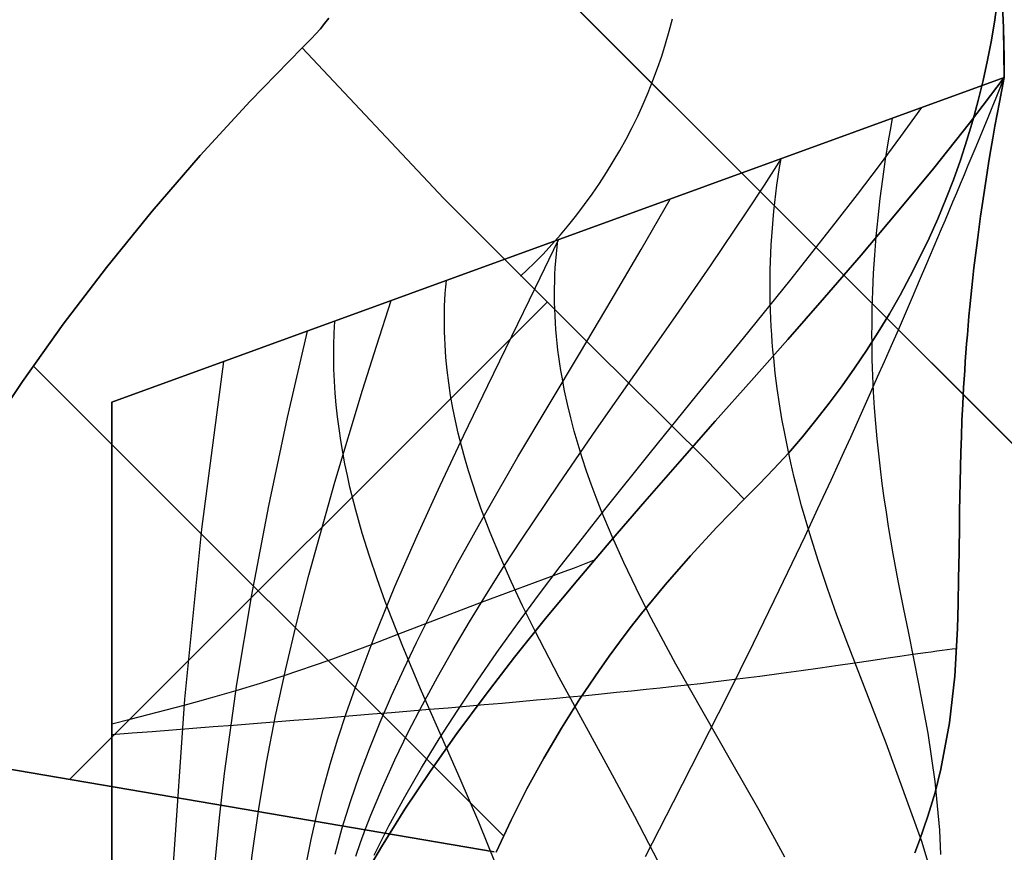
# Model space of a CAD drawing. Header units: millimetres. Extents: x -630 to 192, y -7 to 1615.
# Tile 245 of 249: x 178.55 to 180.89, y 1588.88 to 1590.86. Entities that reach past the tile are written whole.
import ezdxf

# ---------------------------------------------------------------- set-up
doc = ezdxf.new("R2010")
doc.units = ezdxf.units.MM
doc.header["$MEASUREMENT"] = 0
doc.layers.add('OVIDIO 160x80x72h', color=7, linetype='Continuous')

msp = doc.modelspace()

# ---------------------------------------------------------------- linework, layer by layer
at = {"layer": 'OVIDIO 160x80x72h'}
for points in [[(190.2024681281, 1580.558628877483), (157.6762115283, 1613.084885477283)], [(157.6762115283, 1613.084885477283), (190.2024681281, 1580.558628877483)], [(163.1562890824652, 1607.604807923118), (184.7223905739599, 1586.038706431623)], [(180.8846990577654, 1590.911282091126), (180.8876779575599, 1590.839615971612), (180.8889407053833, 1590.768215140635), (180.8889407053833, 1590.73335550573)], [(180.8889407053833, 1590.73335550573), (180.8889407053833, 1590.768215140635), (180.8876779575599, 1590.839615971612), (180.8846990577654, 1590.911282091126)], [(180.8888499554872, 1590.721660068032), (180.8886739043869, 1590.794425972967), (180.8867200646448, 1590.867500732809)], [(180.8892885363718, 1590.72184032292), (178.7709573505, 1589.950785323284)], [(178.7709573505, 1589.950785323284), (180.8892885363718, 1590.72184032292)], [(180.8892885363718, 1590.72184032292), (180.8889407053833, 1590.73335550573)], [(178.670610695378, 1589.055054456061), (179.8035198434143, 1590.187963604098)], [(178.5847923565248, 1590.037470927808), (179.7010034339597, 1588.921259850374)], [(178.7709573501, 1588.450785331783), (178.7709573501, 1589.950785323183)], [(178.7709573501, 1589.950785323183), (178.7709573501, 1588.450785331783)]]:
    msp.add_lwpolyline(points, dxfattribs=at)
at = {"layer": 'OVIDIO 160x80x72h', "extrusion": (0, -1.52158978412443e-08, 0.9999999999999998)}
for points in [[(180.8889738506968, 1590.721753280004), (180.8876768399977, 1590.839626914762), (180.8846968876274, 1590.911292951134), (180.879981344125, 1590.983163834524), (180.8735134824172, 1591.055177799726), (180.86527945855, 1591.127271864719), (180.8552684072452, 1591.199381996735), (180.843472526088, 1591.271443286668), (180.8298871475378, 1591.343390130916), (180.8145107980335, 1591.41515641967), (180.7973452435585, 1591.486675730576), (180.7783955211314, 1591.557881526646), (180.7576699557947, 1591.628707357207), (180.735180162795, 1591.699087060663), (180.7109410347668, 1591.768954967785), (180.684970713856, 1591.838246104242), (180.657290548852, 1591.906896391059), (180.6279250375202, 1591.974842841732), (180.5969017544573, 1592.042023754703), (180.5642512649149, 1592.108378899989), (180.5300070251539, 1592.173849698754), (180.4942052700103, 1592.238379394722), (180.4568848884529, 1592.30191321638), (180.4180872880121, 1592.364398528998), (180.3778562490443, 1592.425784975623), (180.3362377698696, 1592.486024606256), (180.2932799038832, 1592.545071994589), (180.2490325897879, 1592.602884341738), (180.2035474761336, 1592.659421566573), (180.1568777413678, 1592.714646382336), (180.1090779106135, 1592.768524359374), (180.0602036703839, 1592.821023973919), (180.0103116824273, 1592.872116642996)], [(180.0103116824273, 1592.872116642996), (180.0602036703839, 1592.821023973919), (180.1090779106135, 1592.768524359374), (180.1568777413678, 1592.714646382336), (180.2035474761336, 1592.659421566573), (180.2490325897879, 1592.602884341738), (180.2932799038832, 1592.545071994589), (180.3362377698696, 1592.486024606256), (180.3778562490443, 1592.425784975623), (180.4180872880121, 1592.364398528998), (180.4568848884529, 1592.30191321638), (180.4942052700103, 1592.238379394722), (180.5300070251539, 1592.173849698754), (180.5642512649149, 1592.108378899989), (180.5969017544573, 1592.042023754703), (180.6279250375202, 1591.974842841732), (180.657290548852, 1591.906896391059), (180.684970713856, 1591.838246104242), (180.7109410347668, 1591.768954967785), (180.735180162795, 1591.699087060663), (180.7576699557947, 1591.628707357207), (180.7783955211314, 1591.557881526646), (180.7973452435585, 1591.486675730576), (180.8145107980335, 1591.41515641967), (180.8298871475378, 1591.343390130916), (180.843472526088, 1591.271443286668), (180.8552684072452, 1591.199381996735), (180.86527945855, 1591.127271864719), (180.8735134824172, 1591.055177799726), (180.879981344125, 1590.983163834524), (180.8846968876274, 1590.911292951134), (180.8876768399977, 1590.839626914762), (180.8889407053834, 1590.768226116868), (180.8889738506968, 1590.721753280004)]]:
    msp.add_lwpolyline(points, dxfattribs=at)
at = {"layer": 'OVIDIO 160x80x72h', "extrusion": (0.9998841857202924, 0.0002316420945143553, 0.01521714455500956)}
for points in [[(1581.574934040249, -3.049877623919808), (1592.537630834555, 717.0334989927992)], [(1592.537630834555, 717.0334989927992), (1581.574934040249, -3.049877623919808)]]:
    msp.add_lwpolyline(points, dxfattribs=at)
at = {"layer": 'OVIDIO 160x80x72h', "extrusion": (0.9998841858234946, 0.0002316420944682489, 0.01521713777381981)}
for points in [[(1591.477224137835, 717.0496441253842), (1580.514522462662, -3.033732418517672)], [(1580.514522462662, -3.033732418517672), (1591.477224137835, 717.0496441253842)]]:
    msp.add_lwpolyline(points, dxfattribs=at)
at = {"layer": 'OVIDIO 160x80x72h', "extrusion": (0.0002316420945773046, 0.9998841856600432, -0.01521714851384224)}
msp.add_lwpolyline([(-179.0202705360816, 743.986487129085), (-189.9831725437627, 23.88944399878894)], dxfattribs=at)
at = {"layer": 'OVIDIO 160x80x72h', "extrusion": (0.0002316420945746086, 0.9998841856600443, -0.01521714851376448)}
msp.add_lwpolyline([(-180.520214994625, 744.0034964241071), (-191.4830139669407, 23.91322115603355)], dxfattribs=at)
at = {"layer": 'OVIDIO 160x80x72h', "extrusion": (-0.01837189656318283, 0.007607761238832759, 0.9998022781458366)}
msp.add_lwpolyline([(-1538.54630866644, -427.0865999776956), (-1538.54630866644, -428.5863018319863)], dxfattribs=at)
at = {"layer": 'OVIDIO 160x80x72h', "extrusion": (0.8811853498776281, -0.2655605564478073, -0.3911393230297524)}
for points in [[(1528.522900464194, 489.9697128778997), (1574.843180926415, 550.087966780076)], [(1574.843180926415, 550.087966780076), (1528.522900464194, 489.9697128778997)]]:
    msp.add_lwpolyline(points, dxfattribs=at)
at = {"layer": 'OVIDIO 160x80x72h', "extrusion": (-0.7039764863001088, 0.7098970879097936, -0.02152280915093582)}
msp.add_lwpolyline([(-1247.491448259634, 21.0978332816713), (-1247.482793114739, 23.54510527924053), (-1247.39957857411, 741.2883550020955)], dxfattribs=at)
at = {"layer": 'OVIDIO 160x80x72h', "extrusion": (-0.7039764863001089, 0.7098970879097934, -0.02152280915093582)}
msp.add_lwpolyline([(-1247.39957857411, 741.2883550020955), (-1247.482793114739, 23.54510527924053), (-1247.491448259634, 21.09783328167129)], dxfattribs=at)
at = {"layer": 'OVIDIO 160x80x72h', "extrusion": (-0.01521917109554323, 0.01521895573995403, 0.9997683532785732)}
msp.add_lwpolyline([(191.2396044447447, 1578.653867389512), (190.1789910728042, 1579.714220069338)], dxfattribs=at)
at = {"layer": 'OVIDIO 160x80x72h', "extrusion": (1.59187059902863e-08, 0, 0.9999999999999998)}
for points in [[(178.7709458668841, 1589.950785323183), (180.8889623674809, 1590.721742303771)], [(180.8889623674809, 1590.721742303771), (178.7709458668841, 1589.950785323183)]]:
    msp.add_lwpolyline(points, dxfattribs=at)
at = {"layer": 'OVIDIO 160x80x72h', "extrusion": (0, 0.9999999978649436, 6.534609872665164e-05)}
for points in [[(-180.8892885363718, 719.762212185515), (-180.8889738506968, 721.2622121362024)], [(-180.8889738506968, 721.2622121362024), (-180.8892885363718, 719.762212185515)]]:
    msp.add_lwpolyline(points, dxfattribs=at)
at = {"layer": 'OVIDIO 160x80x72h', "extrusion": (1, 0, 0)}
for points in [[(1589.950785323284, 719.8661611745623), (1588.450785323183, 719.8661606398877)], [(1588.450785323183, 719.8661606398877), (1589.950785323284, 719.8661611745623)]]:
    msp.add_lwpolyline(points, dxfattribs=at)
at = {"layer": 'OVIDIO 160x80x72h', "extrusion": (0.8812084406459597, -0.2655070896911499, -0.3911235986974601)}
for points in [[(1528.517652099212, 491.4484410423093), (1574.137383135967, 550.6685588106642)], [(1574.137383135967, 550.6685588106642), (1528.517652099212, 491.4484410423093)]]:
    msp.add_lwpolyline(points, dxfattribs=at)
at = {"layer": 'OVIDIO 160x80x72h', "extrusion": (0.0002316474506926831, 0.9998846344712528, -0.01518762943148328)}
for points in [[(-179.9040270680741, 743.941916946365), (-190.8884875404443, 23.84476729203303)], [(-190.8884875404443, 23.84476729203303), (-179.9040270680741, 743.941916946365)]]:
    msp.add_lwpolyline(points, dxfattribs=at)
at = {"layer": 'OVIDIO 160x80x72h', "extrusion": (0.1614940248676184, 0.9827773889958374, 0.0898236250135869)}
msp.add_lwpolyline([(79.33695558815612, 573.7073063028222), (80.20025602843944, 573.235404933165)], dxfattribs=at)
at = {"layer": 'OVIDIO 160x80x72h', "extrusion": (6.901766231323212e-06, -1.177295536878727e-06, 0.9999999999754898)}
for points in [[(178.077861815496, 1589.156164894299), (179.6783191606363, 1588.883160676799)], [(179.6783191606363, 1588.883160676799), (178.077861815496, 1589.156164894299)]]:
    msp.add_lwpolyline(points, dxfattribs=at)
at = {"layer": 'OVIDIO 160x80x72h', "extrusion": (0.8812746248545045, -0.2653521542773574, -0.3910796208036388)}
msp.add_lwpolyline([(1571.191163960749, 547.8511228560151), (1573.117015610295, 550.3524855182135)], dxfattribs=at)
at = {"layer": 'OVIDIO 160x80x72h', "extrusion": (0.8812713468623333, -0.2653498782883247, -0.3910885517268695)}
for points in [[(1573.217351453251, 550.6631421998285), (1571.102015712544, 547.9155949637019)], [(1571.102015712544, 547.9155949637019), (1573.217351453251, 550.6631421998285)]]:
    msp.add_lwpolyline(points, dxfattribs=at)
at = {"layer": 'OVIDIO 160x80x72h'}
for points in [[(180.272329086, 1589.720499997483, 719.8802274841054), (180.3079357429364, 1589.756087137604, 719.8800946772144), (180.3427880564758, 1589.792715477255, 719.8797414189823), (180.3768500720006, 1589.830334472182, 719.8791930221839), (180.4100858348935, 1589.868893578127, 719.8784747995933), (180.4424593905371, 1589.908342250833, 719.8776120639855), (180.473934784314, 1589.948629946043, 719.8766301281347), (180.5044760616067, 1589.989706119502, 719.8755543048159), (180.5340472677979, 1590.031520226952, 719.8744099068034), (180.5626124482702, 1590.074021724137, 719.8732222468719), (180.5901356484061, 1590.117160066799, 719.872016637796), (180.6165809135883, 1590.160884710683, 719.8708183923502), (180.6419122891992, 1590.205145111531, 719.8696528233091), (180.6660938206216, 1590.249890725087, 719.8685452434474), (180.689089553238, 1590.295071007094, 719.8675209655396), (180.7108635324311, 1590.340635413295, 719.8666053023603), (180.7313798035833, 1590.386533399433, 719.8658235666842), (180.7506096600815, 1590.432720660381, 719.8651947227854), (180.7685533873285, 1590.479177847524, 719.8647123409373), (180.7852185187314, 1590.525891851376, 719.8643636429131), (180.8006125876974, 1590.57284956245, 719.8641358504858), (180.8147431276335, 1590.620037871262, 719.8640161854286), (180.8276176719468, 1590.667443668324, 719.8639918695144), (180.8392437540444, 1590.715053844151, 719.8640501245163), (180.8496289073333, 1590.762855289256, 719.8641781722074), (180.8587806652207, 1590.810834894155, 719.8643632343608), (180.8667065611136, 1590.85897954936, 719.8645925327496), (180.8734141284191, 1590.907276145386, 719.8648532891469)], [(180.8734141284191, 1590.907276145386, 719.8648532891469), (180.8667065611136, 1590.85897954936, 719.8645925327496), (180.8587806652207, 1590.810834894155, 719.8643632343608), (180.8496289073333, 1590.762855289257, 719.8641781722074), (180.8392437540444, 1590.715053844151, 719.8640501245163), (180.8276176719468, 1590.667443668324, 719.8639918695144), (180.8147431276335, 1590.620037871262, 719.8640161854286), (180.8006125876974, 1590.57284956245, 719.8641358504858), (180.7852185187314, 1590.525891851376, 719.8643636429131), (180.7685533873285, 1590.479177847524, 719.8647123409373), (180.7506096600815, 1590.432720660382, 719.8651947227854), (180.7313798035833, 1590.386533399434, 719.8658235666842), (180.7108635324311, 1590.340635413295, 719.8666053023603), (180.689089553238, 1590.295071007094, 719.8675209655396), (180.6660938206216, 1590.249890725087, 719.8685452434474), (180.6419122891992, 1590.205145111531, 719.8696528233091), (180.6165809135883, 1590.160884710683, 719.8708183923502), (180.5901356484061, 1590.117160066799, 719.872016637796), (180.5626124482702, 1590.074021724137, 719.8732222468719), (180.5340472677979, 1590.031520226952, 719.8744099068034), (180.5044760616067, 1589.989706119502, 719.8755543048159), (180.473934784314, 1589.948629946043, 719.8766301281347), (180.4424593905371, 1589.908342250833, 719.8776120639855), (180.4100858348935, 1589.868893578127, 719.8784747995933), (180.3768500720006, 1589.830334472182, 719.8791930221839), (180.3427880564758, 1589.792715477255, 719.8797414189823), (180.3079357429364, 1589.756087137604, 719.8800946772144), (180.272329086, 1589.720499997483, 719.8802274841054)], [(179.2232202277, 1590.792601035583, 719.8599250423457), (179.2287481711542, 1590.797845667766, 719.8598354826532), (179.2342320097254, 1590.803207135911, 719.8596489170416), (179.2396687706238, 1590.808682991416, 719.8593710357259), (179.2450554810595, 1590.814270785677, 719.8590075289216), (179.2556668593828, 1590.825772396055, 719.8580463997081), (179.2660423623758, 1590.837692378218, 719.8568110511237), (179.2761582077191, 1590.850011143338, 719.8553470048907), (179.2859906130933, 1590.86270910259, 719.8536997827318)], [(179.2859906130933, 1590.86270910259, 719.8536997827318), (179.2761582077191, 1590.850011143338, 719.8553470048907), (179.2660423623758, 1590.837692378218, 719.8568110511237), (179.2556668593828, 1590.825772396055, 719.8580463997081), (179.2450554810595, 1590.814270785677, 719.8590075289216), (179.2396687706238, 1590.808682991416, 719.8593710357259), (179.2342320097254, 1590.803207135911, 719.8596489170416), (179.2287481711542, 1590.797845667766, 719.8598354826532), (179.2232202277, 1590.792601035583, 719.8599250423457)], [(179.7410251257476, 1590.249800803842, 719.8500322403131), (179.7572384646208, 1590.265173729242, 719.8500242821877), (179.7731720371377, 1590.280836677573, 719.8500215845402), (179.7945894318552, 1590.302810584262, 719.8500264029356), (179.8154580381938, 1590.325306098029, 719.8500410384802), (179.8357674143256, 1590.348307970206, 719.8500654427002), (179.8555071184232, 1590.371800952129, 719.8500995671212), (179.8746667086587, 1590.395769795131, 719.8501433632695), (179.8932357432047, 1590.420199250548, 719.8501967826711), (179.9112037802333, 1590.445074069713, 719.8502597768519), (179.928560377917, 1590.470379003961, 719.8503322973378), (179.945295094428, 1590.496098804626, 719.8504142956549), (179.9613974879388, 1590.522218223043, 719.850505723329), (179.9768571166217, 1590.548722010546, 719.8506065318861), (179.991663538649, 1590.575594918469, 719.8507166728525), (180.0058063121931, 1590.602821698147, 719.8508360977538), (180.0192749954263, 1590.630387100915, 719.8509647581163), (180.0320591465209, 1590.658275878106, 719.8511026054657), (180.0441483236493, 1590.686472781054, 719.8512495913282), (180.0555332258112, 1590.714962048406, 719.8514056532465), (180.0662091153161, 1590.743725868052, 719.8515706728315), (180.0761723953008, 1590.772745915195, 719.8517445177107), (180.0854194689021, 1590.802003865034, 719.8519270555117), (180.0939467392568, 1590.831481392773, 719.8521181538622), (180.1017506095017, 1590.861160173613, 719.8523176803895)], [(179.2232202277, 1590.792601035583, 719.8599250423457), (179.0994939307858, 1590.66595055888, 719.8606659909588), (178.980568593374, 1590.536321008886, 719.8624205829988), (178.8667913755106, 1590.404393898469, 719.8644864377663), (178.7585094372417, 1590.2708507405, 719.8661611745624), (178.6559673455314, 1590.136229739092, 719.8669183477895), (178.5589992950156, 1590.000495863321, 719.8669352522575), (178.4673368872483, 1589.863470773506, 719.8665651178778), (178.3807117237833, 1589.724976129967, 719.8661611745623), (178.2989118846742, 1589.584873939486, 719.8659974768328), (178.2219513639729, 1589.443187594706, 719.8660313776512), (178.149900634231, 1589.299980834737, 719.8661410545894), (178.082830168, 1589.155317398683, 719.8662046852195)], [(178.082830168, 1589.155317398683, 719.8662046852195), (178.149900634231, 1589.299980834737, 719.8661410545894), (178.2219513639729, 1589.443187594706, 719.8660313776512), (178.2989118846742, 1589.584873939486, 719.8659974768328), (178.3807117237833, 1589.724976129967, 719.8661611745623), (178.4673368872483, 1589.863470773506, 719.8665651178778), (178.5589992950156, 1590.000495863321, 719.8669352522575), (178.6559673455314, 1590.136229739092, 719.8669183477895), (178.7585094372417, 1590.2708507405, 719.8661611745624), (178.8667913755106, 1590.404393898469, 719.8644864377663), (178.980568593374, 1590.536321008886, 719.8624205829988), (179.0994939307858, 1590.66595055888, 719.8606659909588), (179.2232202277, 1590.792601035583, 719.8599250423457)], [(180.272329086, 1589.720499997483, 719.8802274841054), (180.1833877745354, 1589.812639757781, 719.8784986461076), (179.9127925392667, 1590.080727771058, 719.8661611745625), (179.5592608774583, 1590.434259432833, 719.8661611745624), (179.2232202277, 1590.792601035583, 719.8599250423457)], [(179.2232202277, 1590.792601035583, 719.8599250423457), (179.5592608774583, 1590.434259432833, 719.8661611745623), (179.9127925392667, 1590.080727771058, 719.8661611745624), (180.1833877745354, 1589.812639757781, 719.8784986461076), (180.272329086, 1589.720499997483, 719.8802274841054)], [(179.3848197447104, 1588.850889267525, 719.3232491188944), (179.4111756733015, 1588.895493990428, 719.3465498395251), (179.4668920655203, 1588.984873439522, 719.3922093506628), (179.5265067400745, 1589.074525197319, 719.4365315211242), (179.5898903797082, 1589.164504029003, 719.479418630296), (179.6568869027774, 1589.254870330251, 719.5207676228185), (179.7272331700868, 1589.345707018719, 719.5604541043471), (179.8006392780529, 1589.437102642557, 719.5983483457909), (179.8768153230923, 1589.529145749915, 719.6343206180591), (179.9554714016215, 1589.621924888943, 719.6682411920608), (180.0363176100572, 1589.715528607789, 719.6999803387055), (180.1190640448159, 1589.810045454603, 719.7294083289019), (180.2034208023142, 1589.905563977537, 719.7563954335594), (180.2890742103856, 1590.002183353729, 719.780806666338), (180.3756155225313, 1590.10004527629, 719.8024860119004), (180.4626122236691, 1590.199302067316, 719.8212721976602), (180.5496317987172, 1590.300106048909, 719.837003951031), (180.6362417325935, 1590.402609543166, 719.8495199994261), (180.722009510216, 1590.506964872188, 719.8586590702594), (180.8065026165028, 1590.613324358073, 719.8642598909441), (180.8892885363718, 1590.72184032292, 719.8661611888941)], [(180.8892885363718, 1590.72184032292, 719.8661611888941), (180.8065026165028, 1590.613324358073, 719.8642598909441), (180.722009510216, 1590.506964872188, 719.8586590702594), (180.6362417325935, 1590.402609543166, 719.8495199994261), (180.5496317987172, 1590.300106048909, 719.837003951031), (180.4626122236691, 1590.199302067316, 719.8212721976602), (180.3756155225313, 1590.10004527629, 719.8024860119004), (180.2890742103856, 1590.002183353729, 719.780806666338), (180.2034208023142, 1589.905563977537, 719.7563954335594), (180.1190640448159, 1589.810045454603, 719.7294083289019), (180.0363176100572, 1589.715528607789, 719.6999803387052), (179.9554714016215, 1589.621924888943, 719.6682411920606), (179.8768153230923, 1589.529145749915, 719.6343206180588), (179.8006392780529, 1589.437102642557, 719.5983483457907), (179.7272331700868, 1589.345707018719, 719.560454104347), (179.6568869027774, 1589.25487033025, 719.5207676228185), (179.5898903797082, 1589.164504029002, 719.479418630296), (179.5265067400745, 1589.074525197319, 719.4365315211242), (179.4668920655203, 1588.984873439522, 719.3922093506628), (179.4111756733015, 1588.895493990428, 719.3465498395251), (179.3848197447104, 1588.850889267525, 719.3232491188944)], [(180.0374649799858, 1588.872401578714, 719.1026086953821), (180.1045118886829, 1589.002170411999, 719.2593386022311), (180.2322744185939, 1589.253932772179, 719.5805742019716), (180.2941050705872, 1589.378727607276, 719.7394922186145), (180.3553120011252, 1589.504665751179, 719.8935519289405), (180.3858557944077, 1589.56850126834, 719.9678868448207), (180.4164527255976, 1589.633147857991, 720.0399594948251), (180.4471724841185, 1589.698780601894, 720.1094206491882), (180.4780847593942, 1589.765574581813, 720.1759210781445), (180.4936348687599, 1589.799461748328, 720.2079518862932), (180.5092592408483, 1589.833704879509, 720.2391115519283), (180.5249665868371, 1589.868325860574, 720.2693564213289), (180.5407656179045, 1589.903346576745, 720.2986428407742), (180.5566650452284, 1589.938788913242, 720.3269271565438), (180.5726735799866, 1589.974674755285, 720.3541657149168), (180.5887999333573, 1590.011025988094, 720.3803148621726), (180.6050528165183, 1590.047864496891, 720.4053309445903), (180.6214409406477, 1590.085212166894, 720.4291703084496), (180.6379730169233, 1590.123090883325, 720.4517893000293), (180.6546577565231, 1590.161522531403, 720.4731442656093), (180.6715038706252, 1590.20052899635, 720.4931915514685), (180.6885200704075, 1590.240132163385, 720.5118875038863), (180.7057150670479, 1590.280353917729, 720.5291884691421), (180.7230975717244, 1590.321216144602, 720.5450507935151), (180.7406762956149, 1590.362740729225, 720.5594308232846), (180.7495419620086, 1590.383758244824, 720.5660513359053), (180.7584599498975, 1590.404949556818, 720.57228490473), (180.767431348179, 1590.426317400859, 720.5781260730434), (180.7764572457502, 1590.4478645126, 720.5835693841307), (180.7855387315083, 1590.469593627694, 720.5886093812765), (180.7946768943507, 1590.491507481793, 720.5932406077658), (180.8038728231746, 1590.51360881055, 720.5974576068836), (180.8131276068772, 1590.535900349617, 720.6012549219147), (180.8224423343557, 1590.558384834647, 720.604627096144), (180.8318180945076, 1590.581065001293, 720.6075686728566), (180.8412559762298, 1590.603943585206, 720.6100741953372), (180.8507570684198, 1590.627023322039, 720.612138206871), (180.8603224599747, 1590.650306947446, 720.6137552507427), (180.8699532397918, 1590.673797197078, 720.6149198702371), (180.8796504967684, 1590.697496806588, 720.6156266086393), (180.8894153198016, 1590.721408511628, 720.6158700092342)], [(180.8889738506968, 1590.721742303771, 721.366161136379), (180.8831917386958, 1590.692255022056, 721.3657482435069), (180.8776282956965, 1590.66315432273, 721.3645166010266), (180.8722791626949, 1590.634435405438, 721.362476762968), (180.8671399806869, 1590.606093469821, 721.3596392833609), (180.8622063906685, 1590.578123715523, 721.3560147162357), (180.8574740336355, 1590.550521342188, 721.3516136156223), (180.8529385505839, 1590.523281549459, 721.3464465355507), (180.8485955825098, 1590.496399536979, 721.3405240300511), (180.8444407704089, 1590.469870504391, 721.3338566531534), (180.8404697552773, 1590.443689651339, 721.3264549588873), (180.8366781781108, 1590.417852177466, 721.3183295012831), (180.8330616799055, 1590.392353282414, 721.309490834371), (180.8296159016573, 1590.367188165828, 721.2999495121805), (180.8263364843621, 1590.342352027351, 721.2897160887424), (180.8232190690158, 1590.317840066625, 721.278801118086), (180.8202592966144, 1590.293647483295, 721.2672151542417), (180.8174528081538, 1590.269769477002, 721.2549687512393), (180.81479524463, 1590.246201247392, 721.242072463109), (180.8122822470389, 1590.222937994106, 721.2285368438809), (180.8099094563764, 1590.199974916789, 721.2143724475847), (180.8076725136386, 1590.177307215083, 721.1995898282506), (180.8055670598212, 1590.154930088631, 721.1841995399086), (180.8035887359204, 1590.132838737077, 721.1682121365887), (180.8017331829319, 1590.111028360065, 721.1516381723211), (180.7999960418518, 1590.089494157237, 721.1344882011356), (180.798372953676, 1590.068231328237, 721.1167727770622), (180.7968595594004, 1590.047235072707, 721.0985024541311), (180.795451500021, 1590.026500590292, 721.0796877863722), (180.7941444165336, 1590.006023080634, 721.0603393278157), (180.7929339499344, 1589.985797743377, 721.0404676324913), (180.7918157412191, 1589.965819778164, 721.0200832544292), (180.7907854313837, 1589.946084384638, 720.9991967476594), (180.7889710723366, 1589.907322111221, 720.9559595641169), (180.7874560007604, 1589.869472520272, 720.9108405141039), (180.7862053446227, 1589.832497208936, 720.8639240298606), (180.7851842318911, 1589.796357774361, 720.815294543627), (180.7843577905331, 1589.761015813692, 720.7650364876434), (180.7836911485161, 1589.726432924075, 720.71323429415), (180.7831494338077, 1589.692570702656, 720.6599723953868), (180.7826977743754, 1589.659390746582, 720.6053352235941), (180.7819251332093, 1589.59492401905, 720.4922727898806), (180.7810942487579, 1589.532725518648, 720.374722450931), (180.7799261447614, 1589.472488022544, 720.2533596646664), (180.7781418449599, 1589.413904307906, 720.128859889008), (180.7716087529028, 1589.300469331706, 719.8731512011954), (180.7592631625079, 1589.189962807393, 719.6130000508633), (180.7388732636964, 1589.079926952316, 719.3538101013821), (180.7249642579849, 1589.024317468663, 719.2262642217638), (180.7082072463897, 1588.967903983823, 719.100985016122), (180.6883232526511, 1588.910379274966, 718.978647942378), (180.6771214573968, 1588.881104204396, 718.918793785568)], [(180.6771214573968, 1588.881104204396, 718.918793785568), (180.6883232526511, 1588.910379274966, 718.978647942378), (180.7082072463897, 1588.967903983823, 719.100985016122), (180.7249642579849, 1589.024317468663, 719.2262642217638), (180.7388732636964, 1589.079926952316, 719.3538101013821), (180.7592631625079, 1589.189962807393, 719.6130000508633), (180.7716087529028, 1589.300469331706, 719.8731512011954), (180.7781418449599, 1589.413904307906, 720.128859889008), (180.7799261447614, 1589.472488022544, 720.2533596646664), (180.7810942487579, 1589.532725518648, 720.374722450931), (180.7819251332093, 1589.59492401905, 720.4922727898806), (180.7826977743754, 1589.659390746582, 720.6053352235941), (180.7831494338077, 1589.692570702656, 720.6599723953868), (180.7836911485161, 1589.726432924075, 720.71323429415), (180.7843577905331, 1589.761015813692, 720.7650364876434), (180.7851842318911, 1589.796357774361, 720.815294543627), (180.7862053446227, 1589.832497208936, 720.8639240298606), (180.7874560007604, 1589.869472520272, 720.9108405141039), (180.7889710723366, 1589.907322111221, 720.9559595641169), (180.7907854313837, 1589.946084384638, 720.9991967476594), (180.7918157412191, 1589.965819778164, 721.0200832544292), (180.7929339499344, 1589.985797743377, 721.0404676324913), (180.7941444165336, 1590.006023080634, 721.0603393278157), (180.795451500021, 1590.026500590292, 721.0796877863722), (180.7968595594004, 1590.047235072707, 721.0985024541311), (180.798372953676, 1590.068231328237, 721.1167727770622), (180.7999960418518, 1590.089494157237, 721.1344882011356), (180.8017331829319, 1590.111028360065, 721.1516381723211), (180.8035887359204, 1590.132838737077, 721.1682121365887), (180.8055670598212, 1590.154930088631, 721.1841995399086), (180.8076725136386, 1590.177307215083, 721.1995898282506), (180.8099094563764, 1590.199974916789, 721.2143724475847), (180.8122822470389, 1590.222937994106, 721.2285368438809), (180.81479524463, 1590.246201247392, 721.242072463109), (180.8174528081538, 1590.269769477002, 721.2549687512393), (180.8202592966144, 1590.293647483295, 721.2672151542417), (180.8232190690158, 1590.317840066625, 721.278801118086), (180.8263364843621, 1590.342352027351, 721.2897160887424), (180.8296159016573, 1590.367188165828, 721.2999495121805), (180.8330616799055, 1590.392353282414, 721.309490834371), (180.8366781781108, 1590.417852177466, 721.3183295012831), (180.8404697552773, 1590.443689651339, 721.3264549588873), (180.8444407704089, 1590.469870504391, 721.3338566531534), (180.8485955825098, 1590.496399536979, 721.3405240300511), (180.8529385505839, 1590.523281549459, 721.3464465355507), (180.8574740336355, 1590.550521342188, 721.3516136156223), (180.8622063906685, 1590.578123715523, 721.3560147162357), (180.8671399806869, 1590.606093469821, 721.3596392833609), (180.8722791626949, 1590.634435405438, 721.362476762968), (180.8776282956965, 1590.66315432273, 721.3645166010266), (180.8831917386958, 1590.692255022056, 721.3657482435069), (180.8889738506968, 1590.721742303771, 721.366161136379)], [(179.393599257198, 1588.875764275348, 719.4203696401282), (179.4288303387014, 1588.944993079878, 719.4538473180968), (179.4664582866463, 1589.014009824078, 719.4860302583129), (179.5063310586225, 1589.08283128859, 719.5169169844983), (179.5482966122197, 1589.151474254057, 719.5465060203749), (179.5922029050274, 1589.219955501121, 719.5747958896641), (179.6378978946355, 1589.288291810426, 719.601785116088), (179.6852295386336, 1589.356499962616, 719.6274722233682), (179.7340457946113, 1589.424596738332, 719.6518557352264), (179.7841946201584, 1589.492598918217, 719.6749341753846), (179.8355239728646, 1589.560523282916, 719.6967060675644), (179.8878818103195, 1589.62838661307, 719.7171699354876), (179.9411160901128, 1589.696205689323, 719.7363243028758), (180.0496058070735, 1589.831778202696, 719.7706986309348), (180.1597767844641, 1589.96737506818, 719.7998172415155), (180.2704126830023, 1590.103130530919, 719.823668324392), (180.3802971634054, 1590.239178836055, 719.8422400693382), (180.488213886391, 1590.375654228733, 719.8555206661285), (180.5410542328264, 1590.444094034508, 719.8601730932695), (180.5929465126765, 1590.512690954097, 719.8634983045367), (180.643738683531, 1590.581461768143, 719.865494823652), (180.6932787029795, 1590.65042325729, 719.866161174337)], [(180.7384828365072, 1588.877165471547, 719.3555581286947), (180.7362759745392, 1588.935033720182, 719.4590941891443), (180.725650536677, 1589.050143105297, 719.6727851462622), (180.708446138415, 1589.165519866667, 719.8915446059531), (180.6867067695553, 1589.282488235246, 720.1108646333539), (180.6624764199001, 1589.402372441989, 720.3262372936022), (180.6500658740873, 1589.463821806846, 720.4310346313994), (180.6377990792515, 1589.526496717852, 720.533154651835), (180.6259315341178, 1589.590562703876, 720.632033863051), (180.6147187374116, 1589.656185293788, 720.7271087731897), (180.6094377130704, 1589.689632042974, 720.7730435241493), (180.6044161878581, 1589.723530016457, 720.8178158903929), (180.5996860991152, 1589.757899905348, 720.8613554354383), (180.5952793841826, 1589.792762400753, 720.9035917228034), (180.5912279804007, 1589.828138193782, 720.9444543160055), (180.5875638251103, 1589.864047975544, 720.9838727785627), (180.584318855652, 1589.900512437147, 721.0217766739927), (180.5815250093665, 1589.937552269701, 721.0580955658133), (180.5792142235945, 1589.975188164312, 721.0927590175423), (180.5782499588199, 1589.994236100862, 721.1094479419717), (180.5774184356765, 1590.013440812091, 721.1256965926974), (180.5767236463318, 1590.03280488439, 721.141496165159), (180.5761695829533, 1590.052330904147, 721.1568378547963), (180.5757602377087, 1590.072021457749, 721.1717128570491), (180.5754996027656, 1590.091879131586, 721.186112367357), (180.5753916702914, 1590.111906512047, 721.2000275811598), (180.5754404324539, 1590.132106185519, 721.2134496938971), (180.5756498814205, 1590.152480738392, 721.2263699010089), (180.5760240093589, 1590.173032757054, 721.2387793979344), (180.5765668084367, 1590.193764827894, 721.2506693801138), (180.5772822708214, 1590.2146795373, 721.2620310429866), (180.5781743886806, 1590.235779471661, 721.2728555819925), (180.5792471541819, 1590.257067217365, 721.2831341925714), (180.5805045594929, 1590.278545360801, 721.292858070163), (180.5819505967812, 1590.300216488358, 721.302018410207), (180.5835892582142, 1590.322083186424, 721.3106064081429), (180.5854245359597, 1590.344148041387, 721.3186132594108), (180.5874604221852, 1590.366413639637, 721.32603015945), (180.5897009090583, 1590.388882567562, 721.3328483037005), (180.5921499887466, 1590.41155741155, 721.3390588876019), (180.5948116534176, 1590.434440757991, 721.344653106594), (180.597689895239, 1590.457535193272, 721.3496221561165), (180.6007887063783, 1590.480843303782, 721.3539572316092), (180.6041120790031, 1590.50436767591, 721.3576495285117), (180.6076640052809, 1590.528110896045, 721.3606902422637), (180.6114484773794, 1590.552075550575, 721.363070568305), (180.6154694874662, 1590.576264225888, 721.3647817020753), (180.6197310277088, 1590.600679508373, 721.3658148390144), (180.6242370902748, 1590.625323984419, 721.3661611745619)], [(179.3499793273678, 1588.872850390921, 719.5357548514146), (179.3613414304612, 1588.905482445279, 719.5482242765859), (179.3733699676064, 1588.93813684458, 719.5604681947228), (179.3860448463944, 1588.970811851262, 719.5724857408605), (179.4132532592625, 1589.03621673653, 719.5958382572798), (179.4428059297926, 1589.101683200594, 719.6182749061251), (179.4745421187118, 1589.167197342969, 719.639788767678), (179.5083010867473, 1589.232745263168, 719.6603729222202), (179.5439220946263, 1589.298313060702, 719.6800204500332), (179.5812444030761, 1589.363886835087, 719.6987244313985), (179.6201072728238, 1589.429452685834, 719.7164779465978), (179.6603499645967, 1589.494996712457, 719.7332740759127), (179.7018117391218, 1589.560505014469, 719.7491058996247), (179.7443318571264, 1589.625963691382, 719.7639664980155), (179.8319041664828, 1589.756676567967, 719.7907463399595), (179.9217809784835, 1589.887024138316, 719.8135582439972), (180.0126763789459, 1590.016895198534, 719.8323468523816), (180.1033044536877, 1590.146178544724, 719.8470568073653), (180.1923792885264, 1590.274762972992, 719.857632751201), (180.2786149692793, 1590.402537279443, 719.864019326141), (180.3202662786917, 1590.466085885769, 719.8656243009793), (180.3607255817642, 1590.52939026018, 719.8661611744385)], [(180.7110489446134, 1588.850542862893, 719.7408794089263), (180.6934049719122, 1588.907944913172, 719.8224599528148), (180.6092753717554, 1589.141054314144, 720.1668088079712), (180.515367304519, 1589.383085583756, 720.5170795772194), (180.4922229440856, 1589.445506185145, 720.6019911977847), (180.4697077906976, 1589.508830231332, 720.6848853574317), (180.4480699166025, 1589.573126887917, 720.7652845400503), (180.4275573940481, 1589.638465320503, 720.8427112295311), (180.4084182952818, 1589.704914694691, 720.916687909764), (180.3994413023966, 1589.738577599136, 720.9522332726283), (180.3909006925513, 1589.772544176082, 720.9867370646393), (180.3828274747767, 1589.80682307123, 721.0201395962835), (180.375252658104, 1589.841422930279, 721.0523811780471), (180.368207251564, 1589.876352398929, 721.0834021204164), (180.3617222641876, 1589.911620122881, 721.1131427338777), (180.3558287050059, 1589.947234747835, 721.1415433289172), (180.3505575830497, 1589.983204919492, 721.1685442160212), (180.34593990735, 1590.01953928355, 721.1940857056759), (180.3438858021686, 1590.037845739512, 721.2062905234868), (180.3420066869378, 1590.056246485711, 721.2181081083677), (180.3403064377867, 1590.074742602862, 721.2295309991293), (180.338788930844, 1590.093335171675, 721.2405517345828), (180.3374580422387, 1590.112025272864, 721.2511628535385), (180.3363176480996, 1590.130813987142, 721.2613568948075), (180.3353716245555, 1590.14970239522, 721.2711263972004), (180.3346238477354, 1590.168691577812, 721.2804638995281), (180.3340781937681, 1590.187782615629, 721.2893619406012), (180.3337385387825, 1590.206976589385, 721.2978130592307), (180.3336087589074, 1590.226274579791, 721.3058097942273), (180.3336927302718, 1590.245677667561, 721.3133446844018), (180.3339943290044, 1590.265186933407, 721.320410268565), (180.3345174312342, 1590.284803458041, 721.3269990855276), (180.33526591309, 1590.304528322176, 721.3331036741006), (180.3362436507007, 1590.324362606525, 721.3387165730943), (180.3374545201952, 1590.3443073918, 721.34383032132), (180.3389023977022, 1590.364363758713, 721.3484374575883), (180.3405911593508, 1590.384532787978, 721.3525305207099), (180.3425246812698, 1590.404815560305, 721.3561020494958), (180.344706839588, 1590.425213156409, 721.3591445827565), (180.3471415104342, 1590.445726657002, 721.361650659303), (180.3498325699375, 1590.466357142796, 721.363612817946), (180.3527838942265, 1590.487105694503, 721.3650235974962), (180.3559993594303, 1590.507973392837, 721.3658755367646), (180.3594828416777, 1590.528961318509, 721.3661611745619)], [(179.3008918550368, 1588.878133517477, 719.6134825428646), (179.3179575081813, 1588.940364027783, 719.6306464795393), (179.3373306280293, 1589.00280265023, 719.6474336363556), (179.3588704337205, 1589.065421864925, 719.6638164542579), (179.3824361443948, 1589.128194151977, 719.6797673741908), (179.4078869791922, 1589.191091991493, 719.6952588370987), (179.4350821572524, 1589.254087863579, 719.710263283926), (179.4638808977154, 1589.317154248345, 719.7247531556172), (179.4941424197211, 1589.380263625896, 719.7387008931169), (179.5257259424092, 1589.443388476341, 719.7520789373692), (179.5922958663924, 1589.569574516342, 719.7770157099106), (179.6624644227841, 1589.695492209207, 719.7993430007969), (179.7351053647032, 1589.820921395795, 719.8188403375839), (179.8090924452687, 1589.945641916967, 719.8352872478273), (179.8832994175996, 1590.069433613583, 719.8484632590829), (179.9566000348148, 1590.192076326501, 719.8581478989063), (180.0278680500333, 1590.313349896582, 719.8641206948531), (180.0959772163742, 1590.433034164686, 719.8661611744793)], [(179.2324620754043, 1588.853755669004, 719.6786372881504), (179.2441518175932, 1588.912823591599, 719.6893405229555), (179.2576390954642, 1588.972164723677, 719.700096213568), (179.2728227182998, 1589.031746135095, 719.7108627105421), (179.289601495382, 1589.091534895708, 719.7215983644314), (179.3078742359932, 1589.151498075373, 719.73226152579), (179.3275397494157, 1589.211602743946, 719.7428105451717), (179.3484968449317, 1589.271815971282, 719.7532037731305), (179.3938810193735, 1589.39243638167, 719.7733562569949), (179.4432172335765, 1589.513095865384, 719.7923857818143), (179.4956959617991, 1589.633530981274, 719.80995915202), (179.5505076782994, 1589.753478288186, 719.8257431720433), (179.6068428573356, 1589.872674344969, 719.839404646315), (179.6638919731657, 1589.990855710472, 719.8506103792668), (179.720845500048, 1590.107758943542, 719.8590271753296), (179.7768939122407, 1590.223120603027, 719.864321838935), (179.8312276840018, 1590.336677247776, 719.8661611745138)], [(180.3682405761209, 1588.871023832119, 720.5555171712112), (180.3074046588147, 1588.982171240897, 720.6392278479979), (180.2427460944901, 1589.095587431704, 720.7275657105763), (180.1100348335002, 1589.328893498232, 720.9090452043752), (180.0460190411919, 1589.448617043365, 720.9976479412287), (180.0154791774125, 1589.509210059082, 721.0404221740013), (179.9862544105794, 1589.570276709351, 721.0818000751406), (179.9585970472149, 1589.631806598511, 721.1214979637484), (179.9327593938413, 1589.693789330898, 721.1592321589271), (179.9206018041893, 1589.724947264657, 721.1772742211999), (179.9089937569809, 1589.756214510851, 721.1947189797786), (179.8979667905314, 1589.787589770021, 721.211530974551), (179.887552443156, 1589.81907174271, 721.227674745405), (179.8777822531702, 1589.850659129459, 721.2431148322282), (179.868687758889, 1589.882350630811, 721.2578157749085), (179.8603004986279, 1589.914144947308, 721.2717421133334), (179.8526520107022, 1589.946040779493, 721.284858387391), (179.845773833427, 1589.978036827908, 721.2971291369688), (179.8396975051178, 1590.010131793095, 721.3085189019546), (179.8369698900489, 1590.026215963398, 721.3138723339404), (179.8344545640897, 1590.042324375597, 721.3189922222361), (179.8321554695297, 1590.05845686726, 721.3238741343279), (179.8300765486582, 1590.074613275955, 721.3285136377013), (179.8282217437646, 1590.09079343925, 721.3329062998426), (179.8265949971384, 1590.106997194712, 721.3370476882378), (179.8252002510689, 1590.12322437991, 721.3409333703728), (179.8240414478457, 1590.139474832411, 721.3445589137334), (179.823122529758, 1590.155748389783, 721.3479198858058), (179.8224474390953, 1590.172044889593, 721.3510118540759), (179.8220201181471, 1590.18836416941, 721.3538303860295), (179.8218445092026, 1590.204706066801, 721.3563710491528), (179.8219245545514, 1590.221070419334, 721.3586294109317), (179.8222641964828, 1590.237457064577, 721.3606010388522), (179.8228673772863, 1590.253865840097, 721.3622815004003), (179.8237380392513, 1590.270296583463, 721.3636663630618), (179.8248801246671, 1590.286749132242, 721.3647511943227), (179.8262975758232, 1590.303223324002, 721.3655315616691), (179.8279943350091, 1590.319718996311, 721.3660030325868), (179.829974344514, 1590.336235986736, 721.3661611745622)], [(180.0681251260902, 1588.860550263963, 720.8840789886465), (180.0128681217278, 1588.967396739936, 720.9329317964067), (179.9540408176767, 1589.07589660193, 720.9848588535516), (179.8328720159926, 1589.297639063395, 721.0923529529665), (179.7741288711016, 1589.410772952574, 721.1451286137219), (179.7460047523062, 1589.467881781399, 721.1706629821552), (179.719012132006, 1589.52534280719, 721.195395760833), (179.6933759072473, 1589.583149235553, 721.2191524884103), (179.6693209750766, 1589.641294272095, 721.2417587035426), (179.6470722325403, 1589.699771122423, 721.2630399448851), (179.6366954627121, 1589.729131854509, 721.273129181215), (179.6268545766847, 1589.758572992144, 721.2828217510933), (179.6175776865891, 1589.788093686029, 721.2920958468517), (179.6088929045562, 1589.817693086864, 721.3009296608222), (179.6008283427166, 1589.847370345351, 721.309301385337), (179.5934121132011, 1589.877124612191, 721.3171892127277), (179.5866723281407, 1589.906955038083, 721.3245713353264), (179.5806370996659, 1589.93686077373, 721.3314259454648), (179.5753345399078, 1589.966840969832, 721.3377312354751), (179.5707927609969, 1589.996894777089, 721.343465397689), (179.5670398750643, 1590.027021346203, 721.3486066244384), (179.5641039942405, 1590.057219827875, 721.3531331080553), (179.5629512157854, 1590.072345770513, 721.3551590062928), (179.5620132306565, 1590.087489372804, 721.3570230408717), (179.5612935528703, 1590.102650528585, 721.3587224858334), (179.5607956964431, 1590.117829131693, 721.3602546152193), (179.5605231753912, 1590.133025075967, 721.3616167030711), (179.560479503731, 1590.148238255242, 721.3628060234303), (179.5606681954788, 1590.163468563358, 721.3638198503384), (179.561092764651, 1590.178715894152, 721.3646554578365), (179.5617567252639, 1590.193980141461, 721.3653101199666), (179.5626635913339, 1590.209261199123, 721.3657811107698), (179.5638168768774, 1590.224558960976, 721.3660657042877), (179.5652200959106, 1590.239873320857, 721.366161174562)], [(179.0807284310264, 1588.45074016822, 719.7594953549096), (179.0799593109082, 1588.502464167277, 719.7608054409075), (179.0803276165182, 1588.554648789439, 719.7625739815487), (179.0817958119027, 1588.607265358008, 719.7647681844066), (179.0843263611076, 1588.660285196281, 719.7673552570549), (179.0878817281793, 1588.713679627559, 719.770302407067), (179.092424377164, 1588.767419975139, 719.7735768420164), (179.1043213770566, 1588.875823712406, 719.7809763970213), (179.1197170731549, 1588.985266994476, 719.7892915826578), (179.1383111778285, 1589.095520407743, 719.798260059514), (179.1598034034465, 1589.206354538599, 719.807619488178), (179.1838934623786, 1589.317539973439, 719.817107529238), (179.2102810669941, 1589.428847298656, 719.826461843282), (179.2386659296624, 1589.540047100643, 719.8354200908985), (179.3002262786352, 1589.761206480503, 719.8510990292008), (179.3661722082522, 1589.979182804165, 719.86204562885), (179.4000390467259, 1590.086403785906, 719.8650884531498), (179.4341014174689, 1590.192140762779, 719.866161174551)], [(179.6836499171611, 1588.852039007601, 721.1449986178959), (179.6419330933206, 1588.954068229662, 721.1673700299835), (179.5975709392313, 1589.056907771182, 721.1911658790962), (179.5062199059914, 1589.265265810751, 721.2404616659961), (179.461885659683, 1589.370908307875, 721.2646769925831), (179.4202153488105, 1589.47760912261, 721.2877475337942), (179.4007939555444, 1589.531375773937, 721.2986527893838), (179.382536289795, 1589.585430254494, 721.3090309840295), (179.3656082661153, 1589.639780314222, 721.3188018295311), (179.3501757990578, 1589.694433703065, 721.3278850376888), (179.336404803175, 1589.749398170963, 721.3362003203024), (179.3301942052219, 1589.776999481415, 721.3400448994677), (179.3244611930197, 1589.80468146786, 721.343667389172), (179.3192265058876, 1589.832445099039, 721.3470577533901), (179.3145108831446, 1589.860291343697, 721.3502059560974), (179.3103350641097, 1589.888221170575, 721.3531019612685), (179.3067197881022, 1589.916235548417, 721.3557357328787), (179.3036857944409, 1589.944335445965, 721.3580972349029), (179.3012538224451, 1589.972521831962, 721.3601764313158), (179.2994446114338, 1590.000795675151, 721.3619632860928), (179.2982789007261, 1590.029157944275, 721.3634477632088), (179.2977774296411, 1590.057609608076, 721.3646198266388), (179.2979609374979, 1590.086151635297, 721.3654694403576), (179.2988501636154, 1590.114784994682, 721.3659865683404), (179.3004658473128, 1590.143510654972, 721.3661611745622)], [(178.996702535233, 1588.450757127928, 719.8129538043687), (178.9982130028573, 1588.551009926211, 719.8133934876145), (179.0020891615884, 1588.65263504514, 719.814965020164), (179.0082074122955, 1588.75545461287, 719.8175083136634), (179.016444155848, 1588.859290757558, 719.820863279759), (179.0266757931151, 1588.963965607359, 719.8248698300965), (179.038778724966, 1589.069301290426, 719.8293678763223), (179.0681040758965, 1589.281243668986, 719.8391981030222), (179.1034314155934, 1589.493694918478, 719.8490732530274), (179.143771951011, 1589.705232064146, 719.8577126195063), (179.1881368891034, 1589.91443213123, 719.8638354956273), (179.2355374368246, 1590.119872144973, 719.8661611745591)], [(178.9036728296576, 1588.450771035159, 719.8485717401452), (178.9080749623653, 1588.645915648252, 719.8488360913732), (178.9164649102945, 1588.844085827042, 719.8505979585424), (178.944238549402, 1589.245999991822, 719.8567245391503), (178.9850543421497, 1589.649507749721, 719.8631720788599), (179.0369728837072, 1590.047603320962, 719.8661611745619)], [(180.272329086, 1589.720499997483, 719.8802274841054), (180.2396946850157, 1589.687604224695, 719.8797770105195), (180.2074848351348, 1589.654195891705, 719.8785574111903), (180.1447153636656, 1589.586288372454, 719.8746017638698), (180.0847738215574, 1589.51767109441, 719.8699423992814), (180.028413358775, 1589.44923771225, 719.8661611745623), (180.0017810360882, 1589.415334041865, 719.8650447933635), (179.9761442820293, 1589.381600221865, 719.8644447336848), (179.9514151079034, 1589.347936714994, 719.8642623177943), (179.9275055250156, 1589.314243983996, 719.8643988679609), (179.8817931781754, 1589.246372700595, 719.8652341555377), (179.83830333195, 1589.177190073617, 719.8661611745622), (179.7965007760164, 1589.106070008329, 719.8665654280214), (179.7565250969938, 1589.033067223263, 719.8665321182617), (179.7186845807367, 1588.958406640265, 719.8663213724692), (179.6832875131, 1588.882313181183, 719.8661933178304)], [(179.6832875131, 1588.882313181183, 719.8661933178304), (179.7186845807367, 1588.958406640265, 719.8663213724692), (179.7565250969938, 1589.033067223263, 719.8665321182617), (179.7965007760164, 1589.106070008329, 719.8665654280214), (179.83830333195, 1589.177190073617, 719.8661611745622), (179.8817931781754, 1589.246372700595, 719.8652341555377), (179.9275055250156, 1589.314243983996, 719.8643988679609), (179.9514151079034, 1589.347936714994, 719.8642623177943), (179.9761442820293, 1589.381600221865, 719.8644447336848), (180.0017810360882, 1589.415334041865, 719.8650447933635), (180.028413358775, 1589.44923771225, 719.8661611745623), (180.0847738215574, 1589.51767109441, 719.8699423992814), (180.1447153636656, 1589.586288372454, 719.8746017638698), (180.2074848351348, 1589.654195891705, 719.8785574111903), (180.2396946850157, 1589.687604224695, 719.8797770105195), (180.272329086, 1589.720499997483, 719.8802274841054)], [(178.7709822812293, 1589.187716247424, 719.8661626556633), (178.8142623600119, 1589.198546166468, 719.865557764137), (178.8574826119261, 1589.209544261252, 719.8637041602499), (178.900468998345, 1589.220702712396, 719.8606604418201), (178.9430474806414, 1589.23201370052, 719.8564852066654), (178.9743877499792, 1589.240531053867, 719.8526849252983), (179.005344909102, 1589.249125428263, 719.8483683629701), (179.06586827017, 1589.266532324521, 719.8385011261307), (179.1242284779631, 1589.284208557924, 719.8274832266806), (179.1804131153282, 1589.302128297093, 719.8157954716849), (179.286871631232, 1589.338594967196, 719.7921219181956), (179.3873425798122, 1589.375725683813, 719.7706251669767), (179.4522683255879, 1589.400746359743, 719.7587366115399), (179.6488090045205, 1589.476415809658, 719.7286094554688), (179.6913501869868, 1589.492265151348, 719.7211725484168), (179.7341967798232, 1589.508082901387, 719.7125216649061), (179.7556374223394, 1589.515975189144, 719.7076274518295), (179.7770377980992, 1589.523853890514, 719.7022935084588), (179.7983590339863, 1589.531717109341, 719.6964744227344), (179.8195622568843, 1589.539562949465, 719.6901247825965), (179.844415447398, 1589.54881383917, 719.6818785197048), (179.868929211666, 1589.558034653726, 719.6727959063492), (179.881021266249, 1589.562632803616, 719.6679311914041), (179.8929834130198, 1589.56722225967, 719.6628456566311), (179.904800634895, 1589.571802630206, 719.6575353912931), (179.9164579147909, 1589.57637352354, 719.6519964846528)], [(178.7709573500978, 1589.16202146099, 721.3661611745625), (178.819019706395, 1589.165770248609, 721.3656086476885), (178.8671678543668, 1589.169520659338, 721.363956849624), (178.9153567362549, 1589.173272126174, 721.361214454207), (178.9635412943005, 1589.177024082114, 721.3573901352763), (179.0116764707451, 1589.180775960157, 721.3524925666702), (179.0597172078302, 1589.1845271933, 721.3465304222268), (179.1076184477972, 1589.188277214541, 721.339512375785), (179.1553351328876, 1589.192025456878, 721.3314471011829), (179.2028222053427, 1589.195771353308, 721.3223432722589), (179.2500346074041, 1589.19951433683, 721.3122095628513), (179.2969272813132, 1589.203253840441, 721.3010546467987), (179.3434551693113, 1589.206989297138, 721.2888871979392), (179.3895732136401, 1589.210720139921, 721.2757158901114), (179.4352363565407, 1589.214445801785, 721.2615493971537), (179.4803995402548, 1589.21816571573, 721.2463963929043), (179.5250177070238, 1589.221879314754, 721.2302655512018), (179.5690474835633, 1589.225586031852, 721.213171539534), (179.6124522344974, 1589.229285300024, 721.1951529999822), (179.6551970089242, 1589.232976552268, 721.1762545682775), (179.6972468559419, 1589.23665922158, 721.1565208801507), (179.7385668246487, 1589.24033274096, 721.1359965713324), (179.7791219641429, 1589.243996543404, 721.1147262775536), (179.8188773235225, 1589.247650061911, 721.0927546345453), (179.8577979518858, 1589.251292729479, 721.0701262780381), (179.8958534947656, 1589.254923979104, 721.0468874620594), (179.9330319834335, 1589.258543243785, 721.0230909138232), (179.9693260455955, 1589.26214995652, 720.99879097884), (180.0047283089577, 1589.265743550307, 720.9740420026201), (180.0392314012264, 1589.269323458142, 720.948898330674), (180.0728279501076, 1589.272889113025, 720.923414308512), (180.1055105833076, 1589.276439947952, 720.8976442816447), (180.1372719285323, 1589.279975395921, 720.8716425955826), (180.1681096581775, 1589.28349442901, 720.8454580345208), (180.1980416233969, 1589.286994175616, 720.8191171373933), (180.2552798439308, 1589.293922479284, 720.7660502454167), (180.3091697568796, 1589.300733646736, 720.7126097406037), (180.3598945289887, 1589.307401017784, 720.6589634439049), (180.4076373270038, 1589.31389793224, 720.6052791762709), (180.4525813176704, 1589.320197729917, 720.5517247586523), (180.494909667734, 1589.326273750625, 720.4984680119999), (180.53480554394, 1589.332099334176, 720.4456767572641), (180.572435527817, 1589.337647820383, 720.3934473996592), (180.607899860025, 1589.342892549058, 720.3415906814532), (180.641282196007, 1589.34780686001, 720.2898459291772), (180.6726661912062, 1589.352364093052, 720.2379524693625), (180.7020739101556, 1589.356537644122, 720.1856539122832), (180.7159696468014, 1589.358472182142, 720.1592790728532), (180.7292785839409, 1589.360300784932, 720.1327154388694), (180.7419646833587, 1589.362020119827, 720.1059341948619), (180.7539919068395, 1589.363626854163, 720.0789065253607), (180.765324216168, 1589.365117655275, 720.0516036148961), (180.7759255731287, 1589.366489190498, 720.0239966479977)]]:
    msp.add_polyline3d(points, dxfattribs=at)

doc.saveas('drawing.dxf')
